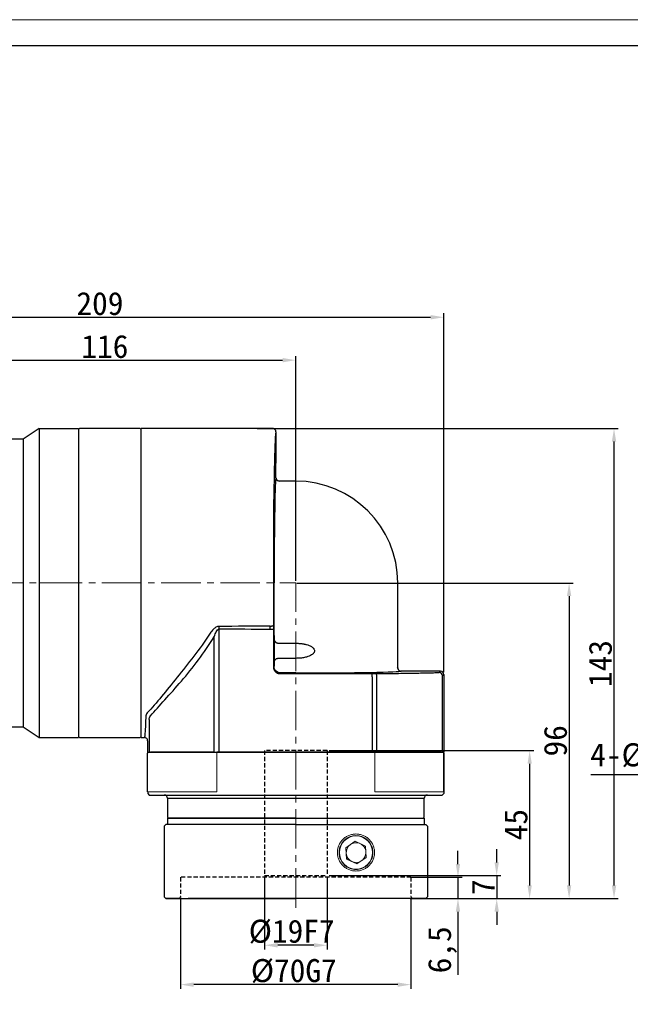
# Model space of a CAD drawing. Header units: millimetres. Extents: x 5254 to 5923, y -933 to -460.
# Tile 7 of 9: x 5555 to 5740, y -759 to -460. Entities that reach past the tile are written whole.
import ezdxf

# ---------------------------------------------------------------- set-up
doc = ezdxf.new("R2010")
doc.units = ezdxf.units.MM
doc.header["$PDSIZE"] = -5
doc.linetypes.add('DASHED2', pattern=[9.525, 6.35, -3.175])
doc.linetypes.add('点画线', pattern=[18, 12, -2, 2, -2])
doc.layers.get('0').update_dxf_attribs({"lineweight": 18})
doc.layers.get('Defpoints').update_dxf_attribs({"lineweight": 18})
doc.layers.add('4虚线层', color=6, linetype='DASHED2')
for name, color, linetype, lineweight in [('7中心线层', 7, '点画线', 18), ('图框_外框线', 7, 'Continuous', 18), ('尺寸线层', 3, 'Continuous', 18), ('标注线', 7, 'Continuous', 18), ('粗实线', 7, 'Continuous', 40)]:
    doc.layers.add(name, color=color, linetype=linetype, lineweight=lineweight)
doc.styles.add('工程字', font='txt')
doc.dimstyles.new('ISO-25', dxfattribs={"dimtxt": 7, "dimasz": 4, "dimexe": 1.25, "dimexo": 0.625, "dimtad": 1, "dimtxsty": '工程字', "dimcen": 2, "dimdle": 8, "dimadec": 0, "dimazin": 0, "dimtfac": 1, "dimtmove": 0, "dimatfit": 3, "dimfxl": 1, "dimarcsym": 0})

# ---------------------------------------------------------------- blocks, each defined once
blk = doc.blocks.new('*D8')
at = {"layer": 'Defpoints', "color": 0}
for p in [(5638.53, -563.17), (5522.54, -586.46), (5638.53, -630.96)]:
    blk.add_point(p, dxfattribs=at)
at = {"layer": '尺寸线层', "color": 0, "lineweight": -2}
for p, q in [((5522.54, -585.83), (5522.54, -561.92)), ((5638.53, -630.33), (5638.53, -561.92)), ((5526.54, -563.17), (5634.53, -563.17))]:
    blk.add_line(p, q, dxfattribs=at)
at = {"layer": '尺寸线层', "color": 0}
for points in [[(5526.54, -562.51), (5526.54, -563.84), (5522.54, -563.17)], [(5634.53, -563.84), (5634.53, -562.51), (5638.53, -563.17)]]:
    blk.add_solid(points, dxfattribs=at)
at = {"layer": '尺寸线层', "color": 0, "insert": (5580.54, -559.05), "char_height": 7, "attachment_point": 5, "style": '工程字'}
blk.add_mtext('\\A1;116', dxfattribs=at)
blk = doc.blocks.new('*D14')
at = {"layer": 'Defpoints', "color": 0}
for p in [(5784.93, -666.31), (5791.93, -666.31), (5791.93, -689.27)]:
    blk.add_point(p, dxfattribs=at)
at = {"layer": '尺寸线层', "color": 0, "lineweight": -2}
for p, q in [((5784.93, -666.94), (5784.93, -690.52)), ((5791.93, -666.94), (5791.93, -690.52)), ((5780.93, -689.27), (5728.16, -689.27)), ((5784.93, -689.27), (5791.93, -689.27)), ((5795.93, -689.27), (5799.93, -689.27))]:
    blk.add_line(p, q, dxfattribs=at)
at = {"layer": '尺寸线层', "color": 0}
for points in [[(5780.93, -689.94), (5780.93, -688.6), (5784.93, -689.27)], [(5795.93, -688.6), (5795.93, -689.94), (5791.93, -689.27)]]:
    blk.add_solid(points, dxfattribs=at)
at = {"layer": '尺寸线层', "color": 0, "insert": (5752.54, -684.15), "char_height": 7, "attachment_point": 5, "style": '工程字'}
blk.add_mtext('\\A1;4-%%c7(通孔)', dxfattribs=at)
blk = doc.blocks.new('*D31')
at = {"layer": 'Defpoints', "color": 0}
for p in [(5626.24, -583.96), (5735.25, -583.96), (5672.85, -726.96)]:
    blk.add_point(p, dxfattribs=at)
at = {"layer": '尺寸线层', "color": 0, "lineweight": -2}
for p, q in [((5626.86, -583.96), (5736.5, -583.96)), ((5735.25, -722.96), (5735.25, -587.96)), ((5673.47, -726.96), (5736.5, -726.96))]:
    blk.add_line(p, q, dxfattribs=at)
at = {"layer": '尺寸线层', "color": 0}
for points in [[(5735.92, -587.96), (5734.58, -587.96), (5735.25, -583.96)], [(5734.58, -722.96), (5735.92, -722.96), (5735.25, -726.96)]]:
    blk.add_solid(points, dxfattribs=at)
at = {"layer": '尺寸线层', "color": 0, "insert": (5731.13, -655.46), "char_height": 7, "attachment_point": 5, "rotation": 90, "style": '工程字'}
blk.add_mtext('\\A1;143', dxfattribs=at)
blk = doc.blocks.new('*D32')
at = {"layer": 'Defpoints', "color": 0}
for p in [(5638.23, -630.96), (5696.94, -726.96), (5721.6, -726.96)]:
    blk.add_point(p, dxfattribs=at)
at = {"layer": '尺寸线层', "color": 0, "lineweight": -2}
for p, q in [((5638.86, -630.96), (5722.85, -630.96)), ((5721.6, -634.96), (5721.6, -722.96)), ((5697.57, -726.96), (5722.85, -726.96))]:
    blk.add_line(p, q, dxfattribs=at)
at = {"layer": '尺寸线层', "color": 0}
for points in [[(5722.26, -634.96), (5720.93, -634.96), (5721.6, -630.96)], [(5720.93, -722.96), (5722.26, -722.96), (5721.6, -726.96)]]:
    blk.add_solid(points, dxfattribs=at)
at = {"layer": '尺寸线层', "color": 0, "insert": (5717.47, -678.96), "char_height": 7, "attachment_point": 5, "rotation": 90, "style": '工程字'}
blk.add_mtext('\\A1;96', dxfattribs=at)
blk = doc.blocks.new('*D33')
at = {"layer": 'Defpoints', "color": 0}
for p in [(5648.04, -681.96), (5672.85, -726.96), (5709.61, -726.96)]:
    blk.add_point(p, dxfattribs=at)
at = {"layer": '尺寸线层', "color": 0, "lineweight": -2}
for p, q in [((5648.66, -681.96), (5710.86, -681.96)), ((5709.61, -685.96), (5709.61, -722.96)), ((5673.47, -726.96), (5710.86, -726.96))]:
    blk.add_line(p, q, dxfattribs=at)
at = {"layer": '尺寸线层', "color": 0}
for points in [[(5710.27, -685.96), (5708.94, -685.96), (5709.61, -681.96)], [(5708.94, -722.96), (5710.27, -722.96), (5709.61, -726.96)]]:
    blk.add_solid(points, dxfattribs=at)
at = {"layer": '尺寸线层', "color": 0, "insert": (5705.48, -704.46), "char_height": 7, "attachment_point": 5, "rotation": 90, "style": '工程字'}
blk.add_mtext('\\A1;45', dxfattribs=at)
blk = doc.blocks.new('*D34')
at = {"layer": 'Defpoints', "color": 0}
for p in [(5629.04, -719.96), (5648.04, -719.96), (5629.04, -741.16)]:
    blk.add_point(p, dxfattribs=at)
at = {"layer": '尺寸线层', "color": 0, "lineweight": -2}
for p, q in [((5629.04, -720.58), (5629.04, -742.41)), ((5648.04, -720.58), (5648.04, -742.41)), ((5644.04, -741.16), (5633.04, -741.16))]:
    blk.add_line(p, q, dxfattribs=at)
at = {"layer": '尺寸线层', "color": 0}
for points in [[(5633.04, -740.49), (5633.04, -741.83), (5629.04, -741.16)], [(5644.04, -741.83), (5644.04, -740.49), (5648.04, -741.16)]]:
    blk.add_solid(points, dxfattribs=at)
at = {"layer": '尺寸线层', "color": 0, "insert": (5637.29, -737.03), "char_height": 7, "attachment_point": 5, "style": '工程字'}
blk.add_mtext('\\A1;%%C19F7', dxfattribs=at)
blk = doc.blocks.new('*D35')
at = {"layer": 'Defpoints', "color": 0}
for p in [(5603.54, -726.36), (5673.54, -726.16), (5603.54, -753.13)]:
    blk.add_point(p, dxfattribs=at)
at = {"layer": '尺寸线层', "color": 0, "lineweight": -2}
for p, q in [((5603.54, -726.98), (5603.54, -754.38)), ((5673.54, -726.78), (5673.54, -754.38)), ((5669.54, -753.13), (5607.54, -753.13))]:
    blk.add_line(p, q, dxfattribs=at)
at = {"layer": '尺寸线层', "color": 0}
for points in [[(5607.54, -752.47), (5607.54, -753.8), (5603.54, -753.13)], [(5669.54, -753.8), (5669.54, -752.47), (5673.54, -753.13)]]:
    blk.add_solid(points, dxfattribs=at)
at = {"layer": '尺寸线层', "color": 0, "insert": (5637.93, -749.01), "char_height": 7, "attachment_point": 5, "style": '工程字'}
blk.add_mtext('\\A1;%%C70G7', dxfattribs=at)
blk = doc.blocks.new('*D36')
at = {"layer": 'Defpoints', "color": 0}
for p in [(5672.72, -720.46), (5672.72, -726.96), (5687.83, -726.96)]:
    blk.add_point(p, dxfattribs=at)
at = {"layer": '尺寸线层', "color": 0, "lineweight": -2}
for p, q in [((5687.83, -716.46), (5687.83, -712.46)), ((5673.35, -720.46), (5689.08, -720.46)), ((5687.83, -720.46), (5687.83, -726.96)), ((5673.35, -726.96), (5689.08, -726.96)), ((5687.83, -730.96), (5687.83, -750.13))]:
    blk.add_line(p, q, dxfattribs=at)
at = {"layer": '尺寸线层', "color": 0}
for points in [[(5687.16, -716.46), (5688.49, -716.46), (5687.83, -720.46)], [(5688.49, -730.96), (5687.16, -730.96), (5687.83, -726.96)]]:
    blk.add_solid(points, dxfattribs=at)
at = {"layer": '尺寸线层', "color": 0, "insert": (5683.12, -742.54), "char_height": 7, "attachment_point": 5, "rotation": 90, "style": '工程字'}
blk.add_mtext('\\A1;6,5', dxfattribs=at)
blk = doc.blocks.new('*D37')
at = {"layer": 'Defpoints', "color": 0}
for p in [(5648.03, -719.96), (5677.22, -726.96), (5699.6, -726.96)]:
    blk.add_point(p, dxfattribs=at)
at = {"layer": '尺寸线层', "color": 0, "lineweight": -2}
for p, q in [((5699.6, -715.96), (5699.6, -711.96)), ((5648.66, -719.96), (5700.85, -719.96)), ((5699.6, -719.96), (5699.6, -726.96)), ((5677.85, -726.96), (5700.85, -726.96)), ((5699.6, -730.96), (5699.6, -734.96))]:
    blk.add_line(p, q, dxfattribs=at)
at = {"layer": '尺寸线层', "color": 0}
for points in [[(5698.93, -715.96), (5700.26, -715.96), (5699.6, -719.96)], [(5700.26, -730.96), (5698.93, -730.96), (5699.6, -726.96)]]:
    blk.add_solid(points, dxfattribs=at)
at = {"layer": '尺寸线层', "color": 0, "insert": (5695.47, -723.46), "char_height": 7, "attachment_point": 5, "rotation": 90, "style": '工程字'}
blk.add_mtext('\\A1;7', dxfattribs=at)
blk = doc.blocks.new('*D38')
at = {"layer": 'Defpoints', "color": 0}
for p in [(5683.53, -550.12), (5474.53, -620.96), (5683.53, -658.76)]:
    blk.add_point(p, dxfattribs=at)
at = {"layer": '尺寸线层', "color": 0, "lineweight": -2}
for p, q in [((5474.53, -620.33), (5474.53, -548.87)), ((5478.53, -550.12), (5679.53, -550.12)), ((5683.53, -658.13), (5683.53, -548.87))]:
    blk.add_line(p, q, dxfattribs=at)
at = {"layer": '尺寸线层', "color": 0}
for points in [[(5478.53, -549.45), (5478.53, -550.79), (5474.53, -550.12)], [(5679.53, -550.79), (5679.53, -549.45), (5683.53, -550.12)]]:
    blk.add_solid(points, dxfattribs=at)
at = {"layer": '尺寸线层', "color": 0, "insert": (5579.03, -545.99), "char_height": 7, "attachment_point": 5, "style": '工程字'}
blk.add_mtext('\\A1;209', dxfattribs=at)
blk = doc.blocks.new('90L1')
at = {"color": 7, "linetype": 'Continuous', "lineweight": 30}
for p, q in [((40.05, 94), (0, 94)), ((0, 0), (0, 94)), ((41, 79), (41, 83.5)), ((41.98, 77.97), (41.63, 78.08)), ((47, 78), (42, 78)), ((78, 21.2), (78, 47)), ((78.08, 20.82), (77.97, 21.17)), ((78.08, 20.82), (77.97, 21.17)), ((91, 20.2), (79, 20.2)), ((92, 19.2), (92, -4.5)), ((0, 0), (1, 0)), ((2, -1), (2, -4.5)), ((2, -4.5), (2.42, -4.5)), ((2.42, -4.5), (2.82, -4.5)), ((22.31, -4.5), (2.82, -4.5)), ((22.31, -4.5), (23.76, -4.5)), ((70.24, -4.5), (23.76, -4.5)), ((70.24, -4.5), (71.69, -4.5)), ((91.18, -4.5), (71.69, -4.5)), ((91.18, -4.5), (91.58, -4.5)), ((92, -4.5), (91.58, -4.5))]:
    blk.add_line(p, q, dxfattribs=at)
at = {"color": 7, "linetype": 'Continuous', "lineweight": 25}
for p, q in [((42, 78), (41.98, 77.95)), ((41.98, 77.95), (42, 78)), ((40.44, 30.06), (40.44, 47)), ((23.76, -4.5), (23.76, 33.03)), ((39.23, 32.96), (40.23, 32.96)), ((40.23, 32.96), (40.23, 21.43)), ((22.25, -4.5), (22.25, 30.71)), ((41.44, 28.67), (47, 28.67)), ((47, 24.08), (41.44, 24.08)), ((40.23, 21.43), (40.44, 21.64)), ((40.44, 21.64), (40.44, 22.69)), ((77.95, 21.18), (78, 21.2)), ((78, 21.2), (77.95, 21.18)), ((42.44, 19.64), (42.23, 19.43)), ((42.23, 19.43), (70.24, 19.43)), ((47, 19.64), (42.44, 19.64)), ((70.24, 18.43), (70.24, 19.43)), ((70.24, 18.43), (70.24, -4.5)), ((71.69, -4.5), (71.69, 18.43)), ((90.58, 19.78), (91, 20.2)), ((92, 19.2), (91.58, 18.78)), ((91.58, -4.5), (91.58, 18.78)), ((2.42, 5.46), (2.42, -4.5)), ((1.03, 0.06), (1, 0))]:
    blk.add_line(p, q, dxfattribs=at)
at = {"color": 7, "linetype": 'Continuous', "lineweight": 25, "flags": 128}
blk.add_lwpolyline([(71.69, 18.43), (71.68, 18.63), (71.65, 18.81), (71.61, 18.98), (71.55, 19.14), (71.47, 19.26), (71.39, 19.35), (71.3, 19.41), (71.21, 19.43)], dxfattribs=at)
at = {"color": 7, "linetype": 'Continuous', "lineweight": 30}
blk.add_arc((47, 47), 31, 0, 90, dxfattribs=at)
at = {"color": 7, "linetype": 'Continuous', "lineweight": 25}
blk.add_arc((90.58, 18.78), 1, 0.0204, 89.9796, dxfattribs=at)
at = {"color": 7, "linetype": 'Continuous', "lineweight": 30}
for centre, major_axis, ratio, start_param, end_param in [((41, 88.25), (0, 4.75), 0.017455, 0, 3.141593), ((91, 19.2), (-0.707, -0.707), 0.999695, 2.356347, 3.926839)]:
    blk.add_ellipse(centre, major_axis=major_axis, ratio=ratio, start_param=start_param, end_param=end_param, dxfattribs=at)
at = {"color": 7, "linetype": 'Continuous', "lineweight": 25}
for centre, major_axis, start_param, end_param in [((41, 47), (0, 32), 0.000545, 1.570796), ((40.38, 26.38), (0, 5.25), 3.934749, 5.490029), ((47, 20.2), (32, 0), 4.712389, 6.28264), ((70.24, 19.46), (2, 0), 4.712389, 5.217749), ((88.58, 19.78), (2, 0), 5.760077, 6.265732)]:
    blk.add_ellipse(centre, major_axis=major_axis, ratio=0.017455, start_param=start_param, end_param=end_param, dxfattribs=at)
for centre in [(40.38, 67.62), (40.38, 26.38)]:
    blk.add_ellipse(centre, major_axis=(0, 4.75), ratio=0.017455, dxfattribs=at)
at = {"color": 7, "linetype": 'Continuous', "lineweight": 30}
for points, knots in [([(41, 93), (41, 93.03), (41, 93.1), (40.98, 93.21), (40.95, 93.31), (40.91, 93.42), (40.86, 93.52), (40.79, 93.62), (40.69, 93.73), (40.55, 93.84), (40.37, 93.93), (40.19, 93.99), (40.06, 94), (40, 94)], [0, 0, 0, 0, 0.065024, 0.132693, 0.202769, 0.274936, 0.348809, 0.423936, 0.499817, 0.631217, 0.759894, 0.883437, 1, 1, 1, 1]), ([(41, 79), (41, 78.97), (41, 78.91), (41.02, 78.81), (41.04, 78.72), (41.07, 78.63), (41.11, 78.54), (41.16, 78.45), (41.22, 78.37), (41.32, 78.26), (41.55, 78.07), (41.81, 78.03), (42, 78)], [0, 0, 0, 0, 0.058338, 0.118419, 0.180044, 0.242977, 0.306946, 0.371648, 0.436761, 0.501948, 0.646519, 1, 1, 1, 1]), ([(78, 21.2), (78, 21.16), (78, 21.1), (78.02, 21), (78.04, 20.91), (78.07, 20.83), (78.1, 20.76), (78.13, 20.7), (78.17, 20.64), (78.2, 20.6), (78.23, 20.56), (78.25, 20.53), (78.27, 20.51), (78.28, 20.5), (78.34, 20.44), (78.45, 20.36), (78.62, 20.26), (78.81, 20.21), (78.94, 20.2), (79, 20.2)], [0, 0, 0, 0, 0.064862, 0.126982, 0.185674, 0.240346, 0.290512, 0.335791, 0.3759, 0.41064, 0.439882, 0.463548, 0.481595, 0.494004, 0.500769, 0.630342, 0.758307, 0.882197, 1, 1, 1, 1]), ([(2, -1), (2, -0.88), (1.98, -0.75), (1.88, -0.51), (1.8, -0.39), (1.61, -0.2), (1.49, -0.12), (1.24, -0.02), (1.12, 0), (1, 0)], [0, 0, 0, 0, 0.25, 0.25, 0.5, 0.5, 0.75, 0.75, 1, 1, 1, 1])]:
    blk.add_open_spline(points, degree=3, knots=knots, dxfattribs=at)
at = {"color": 7, "linetype": 'Continuous', "lineweight": 25}
for points, knots in [([(41, 93), (41, 93), (40.99, 93), (40.98, 92.98), (40.97, 92.96), (40.95, 92.93), (40.94, 92.88), (40.93, 92.83), (40.92, 92.77), (40.9, 92.62), (40.86, 92.34), (40.82, 91.8), (40.77, 91.11), (40.71, 90), (40.64, 88.25), (40.56, 85.59), (40.48, 82.41), (40.42, 78.76), (40.36, 74.68), (40.3, 70.24), (40.26, 65.48), (40.23, 60.47), (40.21, 55.28), (40.2, 50.86), (40.2, 47.31), (40.2, 44.65), (40.2, 41.99), (40.21, 39.79), (40.21, 38.04), (40.22, 36.74), (40.22, 35.44), (40.23, 34.59), (40.23, 34.16)], [0, 0, 0, 0, 0.007821, 0.015638, 0.023451, 0.031263, 0.039075, 0.046889, 0.054707, 0.062529, 0.093786, 0.12505, 0.156307, 0.18757, 0.250063, 0.312555, 0.375047, 0.437537, 0.500026, 0.562514, 0.625001, 0.687488, 0.749973, 0.812459, 0.843711, 0.87497, 0.906222, 0.937482, 0.953116, 0.968739, 0.984363, 1, 1, 1, 1]), ([(23.76, 33.81), (23.38, 33.81), (23.04, 33.68), (22.48, 33.37), (22.25, 33.17), (21.62, 32.57), (21.3, 32.13), (21.01, 31.69)], [0, 0, 0, 0, 0.25, 0.25, 0.5, 0.5, 1, 1, 1, 1]), ([(22.31, 30.82), (22.46, 31.28), (22.64, 31.74), (22.97, 32.37), (23.09, 32.57), (23.39, 32.9), (23.56, 33.03), (23.76, 33.03)], [0, 0, 0, 0, 0.5, 0.5, 0.75, 0.75, 1, 1, 1, 1]), ([(39.23, 33.88), (39.35, 33.88), (39.47, 33.89), (39.72, 33.91), (39.83, 33.94), (40.03, 33.99), (40.1, 34.02), (40.2, 34.09), (40.23, 34.13), (40.23, 34.16)], [0, 0, 0, 0, 0.25, 0.25, 0.5, 0.5, 0.75, 0.75, 1, 1, 1, 1]), ([(39.23, 32.96), (39.23, 33.02), (39.23, 33.14), (39.23, 33.33), (39.23, 33.52), (39.23, 33.7), (39.23, 33.82), (39.23, 33.88)], [0, 0, 0, 0, 0.201426, 0.402464, 0.602785, 0.802068, 1, 1, 1, 1]), ([(21.01, 31.69), (19.4, 29.24), (17.71, 26.95), (14.33, 22.51), (12.64, 20.38), (9.35, 16.27), (7.74, 14.29), (4.71, 10.66), (3.27, 8.98), (1.89, 7.48)], [0, 0, 0, 0, 0.25, 0.25, 0.5, 0.5, 0.75, 0.75, 1, 1, 1, 1]), ([(2.82, 6.57), (4.17, 8.11), (5.66, 9.74), (8.85, 13.26), (10.55, 15.16), (13.99, 19.19), (15.73, 21.32), (19.12, 25.84), (20.78, 28.23), (22.31, 30.82)], [0, 0, 0, 0, 0.25, 0.25, 0.5, 0.5, 0.75, 0.75, 1, 1, 1, 1]), ([(41.44, 28.67), (41.42, 28.67), (41.37, 28.67), (41.31, 28.68), (41.24, 28.71), (41.17, 28.74), (41.11, 28.78), (41.04, 28.83), (40.94, 28.92), (40.82, 29.06), (40.69, 29.26), (40.58, 29.46), (40.51, 29.67), (40.45, 29.87), (40.45, 30), (40.44, 30.06)], [0, 0, 0, 0, 0.031385, 0.063308, 0.096426, 0.131328, 0.168518, 0.208413, 0.251353, 0.369451, 0.501179, 0.624667, 0.75058, 0.877516, 1, 1, 1, 1]), ([(47, 28.67), (47.13, 28.67), (47.39, 28.66), (47.78, 28.65), (48.16, 28.63), (48.53, 28.59), (48.89, 28.55), (49.24, 28.5), (49.58, 28.43), (49.91, 28.36), (50.41, 28.24), (51.04, 28.03), (51.68, 27.72), (52.15, 27.4), (52.45, 27.09), (52.64, 26.75), (52.7, 26.42), (52.67, 26.13), (52.57, 25.87), (52.39, 25.61), (52.12, 25.34), (51.69, 25.03), (51.06, 24.72), (50.34, 24.49), (49.66, 24.33), (49.03, 24.22), (48.38, 24.14), (47.7, 24.09), (47.24, 24.09), (47, 24.08)], [0, 0, 0, 0, 0.029948, 0.05926, 0.087957, 0.116057, 0.143584, 0.170561, 0.197012, 0.222964, 0.248444, 0.315224, 0.373054, 0.411611, 0.444247, 0.472615, 0.499182, 0.518635, 0.538874, 0.561049, 0.591087, 0.625231, 0.683254, 0.750424, 0.796795, 0.844791, 0.894568, 0.946263, 1, 1, 1, 1]), ([(40.44, 22.69), (40.44, 22.72), (40.45, 22.78), (40.46, 22.88), (40.48, 22.98), (40.52, 23.12), (40.58, 23.29), (40.69, 23.49), (40.82, 23.69), (40.96, 23.85), (41.09, 23.96), (41.2, 24.03), (41.32, 24.08), (41.4, 24.08), (41.44, 24.08)], [0, 0, 0, 0, 0.060844, 0.122585, 0.185436, 0.249599, 0.375421, 0.498985, 0.630237, 0.748857, 0.821983, 0.886548, 0.944856, 1, 1, 1, 1]), ([(40.23, 21.43), (40.23, 21.38), (40.23, 21.29), (40.25, 21.14), (40.28, 21), (40.31, 20.87), (40.36, 20.73), (40.41, 20.6), (40.47, 20.47), (40.55, 20.35), (40.63, 20.23), (40.72, 20.12), (40.82, 20.01), (40.92, 19.92), (41.03, 19.83), (41.15, 19.75), (41.27, 19.67), (41.4, 19.61), (41.53, 19.55), (41.67, 19.51), (41.81, 19.47), (41.95, 19.45), (42.09, 19.43), (42.18, 19.43), (42.23, 19.43)], [0, 0, 0, 0, 0.045464, 0.090925, 0.136383, 0.18184, 0.227295, 0.272748, 0.3182, 0.363651, 0.409101, 0.454551, 0.5, 0.545449, 0.590899, 0.636349, 0.6818, 0.727252, 0.772705, 0.81816, 0.863617, 0.909075, 0.954536, 1, 1, 1, 1]), ([(42.44, 19.64), (42.18, 19.64), (41.92, 19.69), (41.43, 19.89), (41.21, 20.04), (40.84, 20.41), (40.69, 20.63), (40.49, 21.12), (40.44, 21.38), (40.44, 21.64)], [0, 0, 0, 0, 0.25, 0.25, 0.5, 0.5, 0.75, 0.75, 1, 1, 1, 1]), ([(71.21, 19.43), (71.4, 19.44), (71.8, 19.44), (72.38, 19.45), (72.97, 19.45), (73.54, 19.46), (74.11, 19.46), (74.68, 19.47), (75.24, 19.48), (75.8, 19.48), (76.35, 19.49), (77.63, 19.51), (79.57, 19.53), (82.07, 19.57), (84.4, 19.62), (86.14, 19.65), (87.36, 19.68), (88.15, 19.7), (88.9, 19.72), (89.63, 19.74), (90.08, 19.75), (90.31, 19.76)], [0, 0, 0, 0, 0.025027, 0.050037, 0.075033, 0.10002, 0.125003, 0.149986, 0.174975, 0.199973, 0.224986, 0.250017, 0.374994, 0.499993, 0.624972, 0.749974, 0.800012, 0.849997, 0.899966, 0.949954, 1, 1, 1, 1])]:
    blk.add_open_spline(points, degree=3, knots=knots, dxfattribs=at)
for points in [[(39.23, 33.88), (34.07, 33.84), (28.92, 33.81), (23.76, 33.81)], [(23.76, 33.03), (23.76, 33.3), (23.76, 33.56), (23.76, 33.81)], [(23.76, 33.03), (28.92, 33.03), (34.08, 33), (39.23, 32.96)], [(40.23, 34.16), (40.23, 33.77), (40.23, 33.36), (40.23, 32.96)], [(1.89, 7.48), (1.56, 7.11), (1.43, 6.71), (1.42, 6.32)], [(2.42, 5.46), (2.43, 5.86), (2.58, 6.2), (2.82, 6.57)]]:
    blk.add_open_spline(points, degree=3, dxfattribs=at)
at = {"linetype": 'Continuous', "lineweight": 25}
blk.add_open_spline([(1.42, 6.32), (1.41, 5.97), (1.38, 5.21), (1.34, 4.14), (1.3, 3.09), (1.25, 2.12), (1.19, 1.25), (1.13, 0.57), (1.08, 0.14), (1.04, 0.08), (1.03, 0.06)], degree=3, knots=[0, 0, 0, 0, 0.094814, 0.200492, 0.317033, 0.444435, 0.582698, 0.731821, 0.891802, 1, 1, 1, 1], dxfattribs=at)

msp = doc.modelspace()

# ---------------------------------------------------------------- linework, layer by layer
at = {"color": 7, "linetype": 'Continuous', "lineweight": 15}
for p, q in [((5572.5308, -583.9579), (5560.5393, -583.9579)), ((5572.5308, -630.9579), (5560.5393, -630.9579)), ((5614.5349, -694.4579), (5614.5349, -682.4578)), ((5662.5349, -694.4579), (5662.5349, -682.4578)), ((5593.5392, -694.4579), (5614.5392, -694.4579)), ((5662.5392, -694.4579), (5683.5392, -694.4579)), ((5656.5434, -709.5065), (5653.7033, -711.4898)), ((5656.5579, -709.5133), (5655.1476, -710.4982)), ((5659.681, -710.9746), (5656.5434, -709.5065)), ((5653.7033, -711.4898), (5654.0007, -714.9411)), ((5653.7275, -711.4898), (5653.7033, -711.4898)), ((5655.1476, -710.4982), (5653.7275, -711.4898)), ((5653.7275, -711.4898), (5653.8762, -713.2155)), ((5659.9785, -714.4259), (5659.681, -710.9746)), ((5653.8762, -713.2155), (5654.025, -714.9411)), ((5654.0007, -714.9411), (5657.1383, -716.4092)), ((5654.025, -714.9411), (5654.0007, -714.9411)), ((5654.025, -714.9411), (5655.5938, -715.6751)), ((5655.5938, -715.6751), (5657.148, -716.4024)), ((5657.1383, -716.4092), (5659.9785, -714.4259)), ((5619.9895, -726.9629), (5619.9949, -726.9579)), ((5655.4718, -726.9579), (5655.4772, -726.9629))]:
    msp.add_line(p, q, dxfattribs=at)
at = {"color": 2, "linetype": 'Continuous', "lineweight": 15}
for p, q in [((5593.5349, -682.7578), (5593.5349, -682.4578)), ((5662.9885, -682.4578), (5662.0296, -682.4578))]:
    msp.add_line(p, q, dxfattribs=at)
at = {"linetype": 'Continuous', "lineweight": 15}
for p, q in [((5593.5349, -682.7578), (5593.5349, -682.4579)), ((5614.3112, -682.4579), (5593.5349, -682.4579)), ((5614.7862, -682.4579), (5614.3112, -682.4579)), ((5614.7862, -682.4579), (5662.2836, -682.4579)), ((5615.1792, -682.4579), (5661.8906, -682.4579)), ((5662.7586, -682.4579), (5662.2836, -682.4579)), ((5683.4149, -682.4579), (5662.7586, -682.4579)), ((5683.5349, -682.4579), (5683.4149, -682.4579)), ((5683.5349, -682.4579), (5683.5349, -682.7578)), ((5683.5349, -682.7578), (5683.5349, -694.9665))]:
    msp.add_line(p, q, dxfattribs=at)
at = {"color": 7, "linetype": 'Continuous', "lineweight": 15}
msp.add_circle((5656.8408, -712.9578), 5.053, dxfattribs=at)
for centre, radius, start, end in [((5656.8652, -712.9578), 3, 124.926322, 184.925928), ((5656.8651, -712.9578), 2.9999, 69.671082, 124.926511), ((5656.8651, -712.9578), 3, 12.204309, 60.179983), ((5656.8652, -712.9579), 3, 184.925704, 244.925419), ((5656.8651, -712.9579), 3, 244.925917, 299.409805), ((5656.8651, -712.9579), 3, 310.442344, 357.646946)]:
    msp.add_arc(centre, radius, start, end, dxfattribs=at)
for points, knots in [([(5656.8379, -718.5828), (5656.4689, -718.5619), (5655.731, -718.5199), (5654.6667, -718.1847), (5653.6858, -717.6637), (5652.8262, -716.9572), (5652.1207, -716.0976), (5651.5965, -715.1166), (5651.2738, -714.0523), (5651.165, -712.9454), (5651.2741, -711.8386), (5651.5971, -710.7742), (5652.1215, -709.7933), (5652.8272, -708.9335), (5653.6871, -708.2279), (5654.6681, -707.7036), (5655.7325, -707.3807), (5656.8394, -707.2717), (5657.9463, -707.3807), (5659.0106, -707.7036), (5659.9914, -708.2279), (5660.8511, -708.9335), (5661.5565, -709.7933), (5662.0807, -710.7742), (5662.4034, -711.8386), (5662.5123, -712.9454), (5662.4031, -714.0523), (5662.0801, -715.1166), (5661.5557, -716.0976), (5660.85, -716.9572), (5659.9902, -717.6637), (5659.0092, -718.1847), (5657.9448, -718.5199), (5657.2068, -718.5619), (5656.8379, -718.5828)], [0, 0, 0, 0, 0.03124466, 0.0624902, 0.09373719, 0.12498621, 0.15623731, 0.18749023, 0.2187448, 0.25000002, 0.28125524, 0.3125096, 0.34376255, 0.37501368, 0.40626262, 0.43750961, 0.46875528, 0.49999999, 0.53124467, 0.56249021, 0.5937372, 0.62498622, 0.65623725, 0.68749022, 0.71874459, 0.74999981, 0.78125503, 0.81250956, 0.84376257, 0.87501369, 0.90626256, 0.93750964, 0.9687551, 1, 1, 1, 1]), ([(5656.8403, -718.1079), (5657.1751, -718.0889), (5657.8492, -718.0508), (5658.8149, -717.7473), (5659.7137, -717.2724), (5660.5009, -716.6284), (5661.1502, -715.8376), (5661.5751, -715.0426), (5661.8275, -714.3009), (5661.9607, -713.6386), (5662.0062, -712.9579), (5661.9609, -712.2772), (5661.8279, -711.6148), (5661.5757, -710.8731), (5661.1511, -710.0782), (5660.502, -709.2871), (5659.7149, -708.644), (5658.8163, -708.1661), (5657.8507, -707.8738), (5656.8418, -707.7751), (5655.8328, -707.8738), (5654.8672, -708.166), (5653.9684, -708.6439), (5653.1812, -709.2871), (5652.5318, -710.0782), (5652.1069, -710.8731), (5651.8545, -711.6148), (5651.7214, -712.2771), (5651.6758, -712.9578), (5651.7212, -713.6386), (5651.8541, -714.3009), (5652.1063, -715.0426), (5652.531, -715.8376), (5653.1801, -716.6284), (5653.9671, -717.2724), (5654.8658, -717.7473), (5655.8313, -718.0508), (5656.5054, -718.0889), (5656.8403, -718.1079)], [0, 0, 0, 0, 0.03103332, 0.06247442, 0.09303062, 0.12495569, 0.15620007, 0.18744664, 0.20807272, 0.22876221, 0.25000015, 0.2712367, 0.29192613, 0.31255362, 0.34380027, 0.37504453, 0.40696814, 0.4375257, 0.46896572, 0.49999994, 0.5310328, 0.56247445, 0.59303045, 0.62495565, 0.65619985, 0.68744649, 0.70807278, 0.72876202, 0.74999997, 0.77123674, 0.79192618, 0.81255347, 0.84380006, 0.87504448, 0.90696811, 0.93752567, 0.96896624, 1, 1, 1, 1])]:
    msp.add_open_spline(points, degree=3, knots=knots, dxfattribs=at)
at = {"layer": '4虚线层', "color": 0, "lineweight": -2, "ltscale": 0.2}
for p, q in [((5648.0392, -681.9579), (5629.0392, -681.9579)), ((5629.0392, -681.9579), (5629.0392, -719.9579)), ((5638.5349, -682.4579), (5638.5349, -682.4579)), ((5648.0392, -681.9579), (5648.0392, -719.9579)), ((5673.5392, -720.4579), (5603.5392, -720.4579)), ((5603.5392, -720.4579), (5603.5392, -726.3579)), ((5673.5392, -720.4579), (5603.5392, -720.4579)), ((5603.5392, -720.4579), (5603.5392, -726.3579)), ((5629.0392, -719.9579), (5648.0392, -719.9579)), ((5629.0392, -719.9579), (5648.0392, -719.9579)), ((5629.0392, -719.9579), (5648.0392, -719.9579)), ((5629.0392, -719.9579), (5648.0392, -719.9579)), ((5673.5392, -720.4579), (5673.5392, -726.1579)), ((5673.5392, -720.4579), (5673.5392, -726.1579))]:
    msp.add_line(p, q, dxfattribs=at)
at = {"layer": '7中心线层'}
for p in [(5471.6475, -630.9579), (5638.5349, -729.7326)]:
    msp.add_line(p, (5638.5349, -630.9579), dxfattribs=at)
at = {"layer": '7中心线层', "color": 0}
for centre, start, end in [((5602.7392, -726.1579), 270, 0), ((5674.3392, -726.1579), 180, 270)]:
    msp.add_arc(centre, 0.8, start, end, dxfattribs=at)
at = {"layer": '图框_外框线', "color": 3}
msp.add_lwpolyline([(5254.0032, -932.9552), (5923.3891, -932.9552), (5923.3891, -459.6037), (5254.0032, -459.6037)], close=True, dxfattribs=at)
at = {"layer": '图框_外框线', "color": 3, "lineweight": 25}
msp.add_lwpolyline([(5293.8476, -924.9863), (5915.4202, -924.9863), (5915.4202, -467.5726), (5293.8476, -467.5726)], close=True, dxfattribs=at)
at = {"layer": '粗实线', "lineweight": 30}
for p, q in [((5560.5393, -583.9579), (5555.7393, -587.2078)), ((5560.5393, -583.9579), (5572.5308, -583.9579)), ((5560.5393, -583.9579), (5560.5393, -630.9578)), ((5572.5308, -583.9579), (5572.5308, -630.9578)), ((5555.7393, -587.2078), (5530.5393, -587.2078)), ((5555.7393, -587.2078), (5555.7393, -674.7078)), ((5560.5393, -630.9578), (5560.5393, -677.9578)), ((5530.5393, -674.7078), (5555.7393, -674.7078)), ((5555.7393, -674.7078), (5560.5393, -677.9578)), ((5560.5393, -677.9578), (5572.5308, -677.9578)), ((5560.5393, -677.9578), (5572.5308, -677.9578))]:
    msp.add_line(p, q, dxfattribs=at)
at = {"layer": '粗实线', "color": 0, "linetype": 'Continuous', "lineweight": 30}
for p, q in [((5572.8308, -583.9578), (5572.5308, -584.2578)), ((5572.5308, -583.9579), (5572.5308, -677.9579)), ((5591.2308, -583.9578), (5572.8308, -583.9578)), ((5591.5308, -584.2578), (5591.2308, -583.9578)), ((5591.5308, -677.9578), (5591.5308, -583.9578)), ((5572.5308, -677.6579), (5572.8308, -677.9579)), ((5572.8308, -677.9579), (5591.2308, -677.9579)), ((5591.2308, -677.9579), (5591.5308, -677.6579))]:
    msp.add_line(p, q, dxfattribs=at)
at = {"layer": '粗实线', "linetype": 'Continuous', "lineweight": 30}
for p, q in [((5593.5349, -682.4578), (5593.5349, -682.7579)), ((5593.5349, -682.4578), (5614.5349, -682.4578)), ((5593.5349, -682.4578), (5614.5349, -682.4578)), ((5593.5349, -682.7579), (5593.5349, -682.7578)), ((5593.5349, -694.4579), (5593.5349, -682.7579)), ((5648.0349, -682.4578), (5614.5349, -682.4578)), ((5662.0296, -682.4578), (5614.5349, -682.4578)), ((5615.1792, -682.4578), (5661.8906, -682.4578)), ((5662.0296, -682.4578), (5648.0349, -682.4578)), ((5662.9885, -682.4578), (5662.0296, -682.4578)), ((5662.9885, -682.4578), (5683.29, -682.4578)), ((5662.9885, -682.4578), (5683.29, -682.4578)), ((5683.5349, -682.4578), (5683.29, -682.4578)), ((5683.5349, -682.7579), (5683.5349, -682.4578)), ((5683.5349, -682.7578), (5683.5349, -694.9665)), ((5683.5349, -694.4579), (5683.5349, -682.7579)), ((5593.5392, -694.4579), (5593.5392, -694.9621)), ((5593.5392, -694.9621), (5594.0349, -695.4578)), ((5594.0349, -695.4578), (5616.7447, -695.4579)), ((5599.5392, -696.4579), (5599.5392, -702.1579)), ((5599.5392, -696.4579), (5677.5392, -696.4579)), ((5616.7447, -695.4579), (5660.3337, -695.4579)), ((5660.3337, -695.4579), (5683.0436, -695.4578)), ((5677.5392, -702.1579), (5677.5392, -696.4579)), ((5683.5392, -694.9621), (5683.0436, -695.4578)), ((5599.5328, -702.4578), (5677.5328, -702.4578)), ((5599.5392, -702.1622), (5599.8392, -702.4622)), ((5599.5392, -702.4579), (5599.5392, -704.4579)), ((5638.5392, -702.4579), (5599.5392, -702.4579)), ((5638.5392, -702.4579), (5677.5392, -702.4579)), ((5677.5392, -702.1622), (5677.2436, -702.4579)), ((5677.5392, -702.4579), (5677.5392, -704.4579)), ((5598.5392, -704.9579), (5599.0392, -704.4579)), ((5598.5392, -704.9579), (5598.5392, -726.4579)), ((5638.5392, -704.4579), (5599.0392, -704.4579)), ((5638.5392, -704.4579), (5678.0392, -704.4579)), ((5678.5392, -704.9579), (5678.0392, -704.4579)), ((5678.5392, -704.9579), (5678.5392, -726.4579)), ((5598.5392, -726.4579), (5599.0392, -726.9579)), ((5603.4291, -726.9579), (5599.0392, -726.9579)), ((5599.0392, -726.9579), (5638.5392, -726.9579)), ((5673.2584, -726.9579), (5605.8429, -726.9579)), ((5678.0392, -726.9579), (5638.5392, -726.9579)), ((5678.5306, -726.4579), (5678.0306, -726.9579))]:
    msp.add_line(p, q, dxfattribs=at)
for centre, start, end in [((5598.5392, -696.4579), 0, 90), ((5678.5392, -696.4579), 90, 180)]:
    msp.add_arc(centre, 1, start, end, dxfattribs=at)
for points, knots in [([(5683.5392, -694.4579), (5683.5392, -694.4642), (5683.5392, -694.5254), (5683.5392, -694.6575), (5683.5392, -694.8239), (5683.5392, -694.9198), (5683.5392, -694.9621)], [0, 0, 0, 0, 0.007341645, 0.070481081, 0.152674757, 0.230633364, 0.230633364, 0.230633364, 0.230633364]), ([(5600.8429, -726.9579), (5600.397, -726.9579), (5604.5049, -726.9579), (5603.7878, -726.9579), (5603.4291, -726.9579)], [0, 0, 0, 0, 0.4997865, 1, 1, 1, 1])]:
    msp.add_open_spline(points, degree=3, knots=knots, dxfattribs=at)

# ---------------------------------------------------------------- block references
at = {"layer": '标注线'}
msp.add_blockref('90L1', (5591.5308, -677.9578), dxfattribs=at)

# ---------------------------------------------------------------- dimensions: what is measured, and where the dimension line sits
at = {"layer": '尺寸线层'}
dim = msp.add_linear_dim(base=(5683.5308, -550.1189), p1=(5474.5349, -620.9578), p2=(5683.5308, -658.7598), dimstyle='ISO-25', override={"dimsah": 1, "dimtolj": 1}, dxfattribs=at)
dim.commit()
dim.dimension.update_dxf_attribs({"geometry": '*D38', "text_midpoint": (5579.0329, -545.9939)})
dim = msp.add_linear_dim(base=(5638.5349, -563.1718), p1=(5522.5393, -586.4578), p2=(5638.5349, -630.9579), dimstyle='ISO-25', override={"dimsah": 1, "dimtolj": 1}, dxfattribs=at)
dim.commit()
dim.dimension.update_dxf_attribs({"geometry": '*D8', "text_midpoint": (5580.5413, -563.1718), "dimtype": 160})
for base, p1, p2, angle, picture, middle in [((5735.251, -583.9578), (5672.8497, -726.9579), (5626.2374, -583.9578), 90, '*D31', (5735.251, -655.4579)), ((5721.5952, -726.9579), (5638.2349, -630.9579), (5696.9426, -726.9579), 90, '*D32', (5721.5952, -678.9579)), ((5709.6077, -726.9579), (5648.0392, -681.9579), (5672.8497, -726.9579), 90, '*D33', (5709.6077, -704.4579)), ((5699.5976, -726.9579), (5648.0306, -719.9579), (5677.2247, -726.9579), 270, '*D37', (5699.5976, -723.4579)), ((5687.828, -726.9579), (5672.7247, -720.4579), (5672.7247, -726.9579), 270, '*D36', (5687.828, -742.5437))]:
    dim = msp.add_linear_dim(base=base, p1=p1, p2=p2, angle=angle, dimstyle='ISO-25', override={"dimsah": 1, "dimtolj": 1}, dxfattribs=at)
    dim.commit()
    dim.dimension.update_dxf_attribs({"geometry": picture, "text_midpoint": middle, "dimtype": 160})
dim = msp.add_linear_dim(base=(5791.9268, -689.2709), p1=(5784.9268, -666.3132), p2=(5791.9268, -666.3132), angle=180, text='4-%%c<>(通孔)', dimstyle='ISO-25', override={"dimsah": 1, "dimtolj": 1}, dxfattribs=at)
dim.commit()
dim.dimension.update_dxf_attribs({"geometry": '*D14', "text_midpoint": (5752.5448, -689.2709), "dimtype": 160})
for base, p1, p2, text, picture, middle in [((5629.0392, -741.1597), (5648.0392, -719.9579), (5629.0392, -719.9579), '%%C<>F7', '*D34', (5637.2892, -741.1597)), ((5603.5392, -753.1344), (5673.5392, -726.1579), (5603.5392, -726.3579), '%%C<>G7', '*D35', (5637.9279, -753.1344))]:
    dim = msp.add_linear_dim(base=base, p1=p1, p2=p2, text=text, dimstyle='ISO-25', override={"dimsah": 1, "dimtolj": 1}, dxfattribs=at)
    dim.commit()
    dim.dimension.update_dxf_attribs({"geometry": picture, "text_midpoint": middle, "dimtype": 160})

doc.saveas('drawing.dxf')
